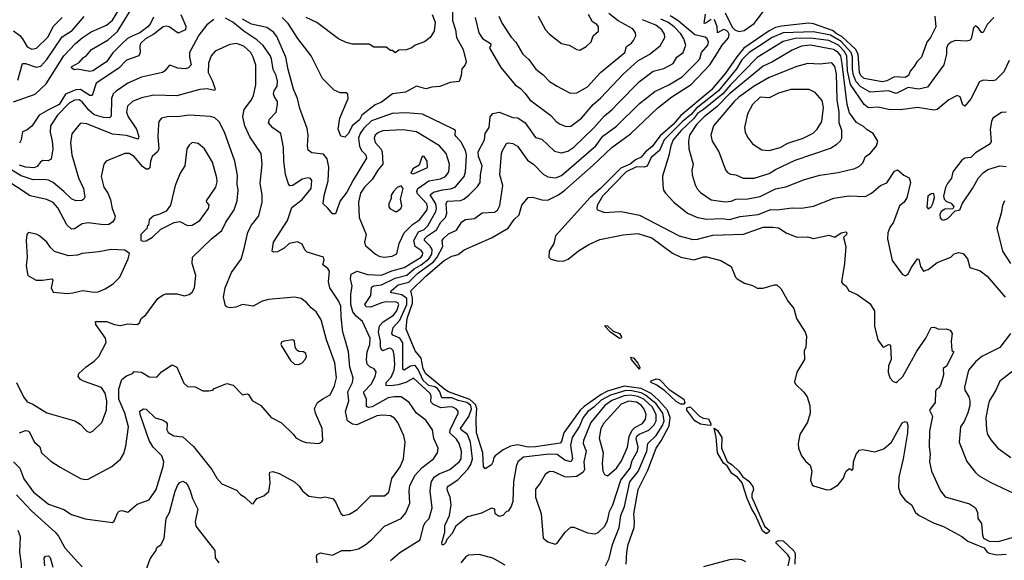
# Model space of a CAD drawing. Extents: x 1552294 to 1694791, y 811929 to 917222.
# Tile 248 of 256: x 1599336 to 1605784, y 886281 to 889821. Entities that reach past the tile are written whole.
import ezdxf

# ---------------------------------------------------------------- set-up
doc = ezdxf.new("R2010")
doc.units = 0

msp = doc.modelspace()

# ---------------------------------------------------------------- linework, layer by layer
at = {"layer": '0CON10XD'}
for points in [[(1599295, 889283.2), (1599437.1, 889332.9), (1599508.8, 889401.2), (1599625, 889584.2), (1599700.8, 889665), (1599745, 889701.8), (1599805, 889742.1), (1599905, 889784.2), (1599945, 889817.3), (1600026.1, 889955)], [(1600211.8, 889838.2), (1600193.3, 889795), (1600176.3, 889775), (1600122.2, 889735), (1600076.4, 889715), (1600043.1, 889696.9), (1600007.2, 889665), (1599947, 889603), (1599905, 889545.3), (1599815, 889485.9), (1599795, 889481.4), (1599715, 889496), (1599693.6, 889493.6), (1599676.5, 889505), (1599678.8, 889515), (1599725, 889541.2), (1599755, 889573.8), (1599774.4, 889585.6), (1599805.7, 889625), (1599915, 889688.4), (1599977.2, 889742.8), (1600115, 889969.3)], [(1602168.6, 889925), (1602171.3, 889815), (1602190, 889755), (1602197.2, 889705), (1602240.4, 889625), (1602259.4, 889545), (1602254.4, 889525.6), (1602230.7, 889499.3), (1602226.9, 889455), (1602214.3, 889415.7), (1602155, 889410), (1602087, 889383), (1602035, 889379.2), (1601995, 889368.7), (1601935, 889384.5), (1601862.7, 889347.3), (1601777.1, 889335), (1601705, 889281.1), (1601665, 889263.8), (1601576.3, 889195), (1601561.4, 889165), (1601512.4, 889125), (1601489.3, 889075), (1601465, 889050.6), (1601439, 889059), (1601421.7, 889105), (1601433.2, 889176.8), (1601486.9, 889305), (1601485, 889333.3), (1601475, 889341.4), (1601435, 889342), (1601395, 889360), (1601320, 889435), (1601245.7, 889585), (1601157.6, 889697.6), (1601095.3, 889795), (1601054.6, 889835)], [(1603955, 889865.7), (1604002.6, 889772.6), (1604020, 889755), (1604045.4, 889744.6), (1604079.3, 889750.7), (1604146, 889795), (1604238.1, 889915)], [(1599295, 889746.8), (1599336.6, 889716.6), (1599355.5, 889695.5), (1599385, 889643.1), (1599415, 889627.7), (1599446.7, 889635), (1599522.1, 889707.9), (1599554.8, 889775.2), (1599615.4, 889835)], [(1599324.7, 889425.3), (1599355.4, 889534.6), (1599375, 889534.7), (1599445, 889510.7), (1599475, 889517.3), (1599515, 889559.2), (1599615, 889709.1), (1599680.4, 889749.6), (1599759, 889841)], [(1600390.9, 889855), (1600425, 889778.6), (1600422.5, 889755), (1600375, 889732.7), (1600315, 889774.8), (1600295, 889779.5), (1600275, 889773.1), (1600215, 889726.6), (1600160.4, 889695), (1600128.2, 889665), (1600122, 889648), (1600124.6, 889605), (1600115.8, 889584.2), (1600035, 889555.4), (1599985, 889502.4), (1599836.2, 889405), (1599810, 889325), (1599795, 889324.7), (1599735, 889363.2), (1599705, 889360.7), (1599636.5, 889333.5), (1599595, 889266.6), (1599525, 889231.1), (1599463.2, 889195), (1599415, 889124.3), (1599385, 889099.2), (1599355, 889086.2), (1599346.7, 889035), (1599335, 889011.4)], [(1600607, 889823), (1600561.8, 889788.2), (1600509.6, 889720.4), (1600475, 889654.5), (1600448, 889605), (1600447.4, 889575), (1600459.4, 889525), (1600441.2, 889505), (1600420.7, 889499.3), (1600372.4, 889502.4), (1600325, 889521.2), (1600315, 889520), (1600287.5, 889485), (1600271.2, 889475), (1600132.9, 889445), (1600045, 889404.6), (1599967, 889353), (1599949.2, 889335), (1599937.2, 889305), (1599935, 889190), (1599925, 889178.5), (1599885, 889180.9), (1599825, 889197.3), (1599788, 889228), (1599745, 889283.6), (1599725.6, 889295), (1599695, 889293.2), (1599660.8, 889275), (1599583.4, 889195), (1599537.3, 889125), (1599536.5, 889085), (1599549.4, 889025), (1599552.5, 888975), (1599543.3, 888906.7), (1599523, 888897), (1599485, 888897.8), (1599470.9, 888885), (1599450.8, 888859.2), (1599429.7, 888850.3), (1599375, 888854.4), (1599335, 888867.4)], [(1601125.5, 888734.5), (1601105, 888734), (1601097.1, 888745), (1601077.6, 888807.6), (1601065.9, 888895.9), (1601064.7, 888984.7), (1601045.9, 889075), (1600995, 889112.7), (1600966.5, 889145), (1600971.1, 889168.9), (1601015.5, 889215), (1601025.3, 889265), (1601023.8, 889285), (1601004.5, 889315), (1600999.3, 889335), (1601002, 889355), (1601023.2, 889385), (1601025, 889417.5), (1601016.6, 889455), (1600995.3, 889495), (1600986.2, 889565), (1600976.8, 889586.8), (1600931, 889651), (1600889.6, 889689.6), (1600805, 889745.6), (1600732.3, 889805), (1600685, 889831.6)], [(1601540.6, 887880.6), (1601518.1, 887908.1), (1601504, 887956), (1601504.4, 888025.6), (1601513.4, 888075), (1601503.5, 888125), (1601507.5, 888155), (1601546.2, 888173.8), (1601613, 888153), (1601705, 888147.2), (1601772.8, 888177.2), (1601855, 888197.8), (1601965.2, 888265), (1601975, 888279.4), (1601975.7, 888295), (1601965, 888309.2), (1601925.2, 888335.2), (1601916.3, 888375), (1601948.1, 888431.9), (1601985, 888448), (1602008.3, 888471.7), (1602061.2, 888565), (1602066, 888585), (1602061.5, 888615), (1602025.2, 888675), (1602045, 888691.6), (1602105, 888707.2), (1602157.5, 888712.5), (1602187.5, 888725), (1602245.9, 888795), (1602254.7, 888825), (1602259.2, 888890.7), (1602261.6, 888935), (1602255.3, 888965), (1602227.8, 889017.8), (1602193.5, 889055), (1602188.5, 889065), (1602190.8, 889095), (1602178, 889105), (1601975, 889201.8), (1601865, 889210.9), (1601775, 889206.9), (1601640.6, 889159.4), (1601589.6, 889110.4), (1601565.2, 889075), (1601554.8, 889045), (1601561.8, 888991.8), (1601574.2, 888964.2), (1601602.5, 888935), (1601607.7, 888915), (1601519.1, 888770.9), (1601479.3, 888690.7), (1601434.7, 888635), (1601405, 888550), (1601385, 888550), (1601355, 888587.5), (1601322.5, 888615), (1601329.1, 888669.1), (1601356.5, 888765), (1601361.4, 888855), (1601349.5, 888909.5), (1601325, 888939.5), (1601250, 888950), (1601225, 888966.7), (1601220, 888995), (1601226.2, 889065), (1601218.9, 889108.9), (1601170.4, 889240.4), (1601155.9, 889305.9), (1601128.5, 889365), (1601093.5, 889495), (1601080, 889575), (1601021.2, 889711.2), (1600998.6, 889738.6), (1600955, 889769.2), (1600855, 889790.7), (1600794.9, 889824.9)], [(1602037.5, 889855), (1602057.3, 889805), (1602050.6, 889745), (1602025, 889704), (1601986.7, 889675), (1601925, 889653.3), (1601905, 889637.5), (1601866.4, 889623.6), (1601818.3, 889621.7), (1601795, 889603.3), (1601778.3, 889618.3), (1601765, 889620), (1601735, 889640), (1601655, 889640), (1601625, 889660), (1601515, 889661.2), (1601475, 889671.5), (1601425, 889694.6), (1601281.5, 889801.5), (1601212.2, 889835)], [(1601765, 886280), (1601825, 886331.1), (1601958.4, 886415), (1601980.4, 886505), (1601991.9, 886528.1), (1602016.9, 886555), (1602036.9, 886625), (1602024.7, 886734.7), (1602027.7, 886772.3), (1602033.2, 886796.8), (1602052.8, 886827.2), (1602082.3, 886847.7), (1602152.5, 886875), (1602213.8, 886925), (1602226.3, 886945), (1602230.2, 886995), (1602214.2, 887045), (1602195.8, 887075), (1602152.8, 887115), (1602155.5, 887135), (1602207.8, 887245), (1602208.3, 887258.3), (1602195, 887273.8), (1602173.3, 887283.3), (1602155, 887286.2), (1602095, 887278.5), (1602045, 887301.5), (1602029.2, 887319.2), (1602030.7, 887355), (1602023.1, 887373.1), (1601915, 887472.5), (1601863.8, 887446.2), (1601815, 887429.8), (1601765, 887422.4), (1601735.4, 887425.4), (1601736.6, 887445), (1601768.9, 887481.1), (1601788.1, 887525), (1601793.4, 887565), (1601789.1, 887625), (1601782.4, 887655), (1601768.5, 887668.5), (1601755, 887670), (1601715, 887653.4), (1601705, 887658.5), (1601698.8, 887678.8), (1601699.7, 887715), (1601684.9, 887775), (1601692.8, 887817.2), (1601716.7, 887843.3), (1601785, 887887.1), (1601805, 887915.4), (1601818, 887955), (1601813.8, 887965), (1601801.4, 887971.4), (1601737, 887973), (1601705, 887967.3), (1601635, 887938.4), (1601605, 887941.5), (1601597.3, 887955), (1601635.5, 888014.5), (1601640.1, 888069.9), (1601652.1, 888077.9), (1601705, 888084.3), (1601795, 888129.3), (1601871.5, 888148.5), (1601919.5, 888190.5), (1601965, 888215.3), (1602015, 888254.1), (1602034.9, 888285), (1602037.2, 888315), (1602025, 888338.4), (1601988, 888375), (1601988.1, 888385), (1602007, 888405), (1602064.6, 888445.4), (1602095, 888495.9), (1602125, 888526.5), (1602133.5, 888555), (1602128.8, 888615), (1602135, 888631.8), (1602223.3, 888636.7), (1602245.2, 888644.8), (1602280.4, 888675), (1602335, 888728.5), (1602352.3, 888755), (1602353.2, 888805), (1602365.2, 888865), (1602341.7, 888925), (1602337.7, 888955), (1602380.9, 889035), (1602383.6, 889075), (1602410, 889115), (1602418, 889185), (1602435, 889206.7), (1602475, 889216), (1602565, 889179.7), (1602597.5, 889177.5), (1602645.5, 889145), (1602715, 889050), (1602755, 889038.5), (1602839.4, 888959.4), (1602885, 888948.7), (1602925, 888960.3), (1602965, 888985.3), (1603095, 889112), (1603165, 889192), (1603216.5, 889233.5), (1603250.2, 889269.8), (1603394.8, 889415.2), (1603485, 889484.6), (1603555, 889500.3), (1603615.5, 889535), (1603639.6, 889575), (1603680.8, 889605), (1603697.5, 889655), (1603685.2, 889695), (1603665, 889729.2), (1603620.9, 889775), (1603580.8, 889805), (1603535, 889824.2)], [(1603172.9, 886245), (1603196.2, 886293.8), (1603218.9, 886385), (1603260.8, 886495), (1603272.3, 886575), (1603295.8, 886634.2), (1603332.7, 886795), (1603386.5, 886863.5), (1603442.1, 886995), (1603450.5, 887045), (1603505, 887098.1), (1603545, 887162.9), (1603555.6, 887195), (1603548, 887245), (1603505.1, 887305), (1603435, 887362.5), (1603405, 887377), (1603345, 887390.2), (1603305, 887392.2), (1603205, 887361.9), (1603145, 887330), (1603096.4, 887283.6), (1603055.6, 887255), (1603025.8, 887215), (1603001.2, 887158.8), (1602953.8, 887085), (1602943, 887035), (1602955.9, 886945), (1602946, 886925), (1602905, 886935.8), (1602855, 886973.3), (1602804.2, 886975.8), (1602635, 886955.3), (1602599.1, 886925), (1602587.9, 886895), (1602569.4, 886795), (1602566.2, 886665), (1602555, 886632.5), (1602535, 886602.5), (1602525, 886600), (1602500, 886575), (1602475, 886567.5), (1602450, 886585), (1602446.7, 886615), (1602425, 886622), (1602360.6, 886589.4), (1602269.5, 886565), (1602193.1, 886505), (1602165.8, 886454.2), (1602132.7, 886417.3), (1602124.5, 886395), (1602111.8, 886381.8), (1602103, 886383), (1602101.6, 886395), (1602120.3, 886465), (1602121.2, 886508.8), (1602150.4, 886575), (1602161.8, 886645), (1602155.6, 886695), (1602137.3, 886735), (1602134.8, 886755.2), (1602142.8, 886767.2), (1602205, 886808.1), (1602271.7, 886878.3), (1602290.9, 886909.1), (1602301.7, 886945), (1602287.3, 887055), (1602269.3, 887105), (1602226.3, 887135), (1602222.4, 887145), (1602277.8, 887222.2), (1602295, 887272.5), (1602290.4, 887295), (1602265, 887314.6), (1602206.7, 887326.7), (1602165, 887345.4), (1602101.2, 887345), (1602087.6, 887385), (1602071.4, 887405), (1602055, 887416.2), (1602015, 887426.6), (1601979.1, 887459.1), (1601945, 887530.4), (1601925, 887557.5), (1601895, 887551.2), (1601855, 887525.4), (1601845, 887533.1), (1601844.8, 887705), (1601825, 887736.1), (1601779.4, 887755), (1601772.5, 887765), (1601782.3, 887805), (1601826.6, 887853.4), (1601871.2, 887955), (1601871.2, 887995), (1601839.3, 888019.3), (1601772.2, 888032.2), (1601765.6, 888035), (1601769.2, 888045), (1601815, 888084), (1601885, 888101.8), (1601941.7, 888158.3), (1602046.4, 888235), (1602070.7, 888265), (1602107.5, 888335), (1602103.1, 888375), (1602108.8, 888385), (1602145, 888418), (1602197.2, 888442.8), (1602232.6, 888497.4), (1602255, 888512.5), (1602315, 888518.1), (1602364.5, 888555.5), (1602445, 888560), (1602466.1, 888573.9), (1602480.5, 888605), (1602500, 888735), (1602479.4, 888805), (1602491.9, 888945), (1602497.3, 888965), (1602525, 889009.4), (1602535, 889013.5), (1602565, 889009.1), (1602595, 888992.7), (1602661.2, 888901.2), (1602703.2, 888873.2), (1602765, 888809.5), (1602795, 888791.8), (1602845, 888785.3), (1602885, 888800.9), (1603109.7, 888995), (1603155, 889058.9), (1603245, 889122.9), (1603395, 889272.8), (1603495, 889350.6), (1603587.5, 889395), (1603675, 889446.4), (1603773.5, 889545), (1603789.6, 889565), (1603801.1, 889605), (1603841.3, 889655), (1603847.4, 889675), (1603838.3, 889695), (1603825, 889706.1), (1603758, 889722), (1603646.7, 889815), (1603595, 889846.9)], [(1603145, 887366.4), (1603031.8, 887288.2), (1603006, 887264), (1602898.5, 887115), (1602885, 887058.1), (1602875, 887047.5), (1602713.1, 887023.1), (1602665, 887022.1), (1602595, 887037.3), (1602550.8, 887029.2), (1602501.8, 887005), (1602450, 886965), (1602440.8, 886955), (1602435.4, 886924.6), (1602425, 886906.2), (1602385, 886880), (1602373.1, 886895), (1602369.5, 886985), (1602327.7, 887115), (1602324.5, 887204.5), (1602330.5, 887275), (1602322, 887302), (1602285, 887333.6), (1602143.2, 887383.2), (1602120.2, 887400.2), (1601995, 887501.2), (1601978.8, 887535), (1601965.3, 887605.3), (1601925, 887652), (1601866.9, 887795), (1601873.4, 887865), (1601908.4, 887965), (1601908.5, 887998.5), (1601897.3, 888045), (1601995, 888141.5), (1602115, 888244.8), (1602165, 888273.1), (1602207.2, 888282.8), (1602247, 888313), (1602425, 888392.9), (1602535, 888455.4), (1602575, 888511.9), (1602605.9, 888544.1), (1602615.5, 888575), (1602625, 888606.2), (1602665, 888655.8), (1602695, 888658.1), (1602755, 888641.5), (1602795, 888639.6), (1602865, 888673.1), (1602905.5, 888704.5), (1603092.6, 888867.4), (1603213.5, 888985), (1603335.9, 889074.1), (1603515, 889243.6), (1603606.9, 889315), (1603732.6, 889397.4), (1603855.4, 889524.6), (1603905, 889604.2), (1603936.6, 889655), (1603977.9, 889702.1), (1603981.4, 889725), (1603975, 889739.8), (1603965, 889750.5), (1603945, 889756.5), (1603905, 889733.8), (1603904.5, 889775), (1603885, 889821.2)], [(1602319.2, 889835), (1602342.9, 889735), (1602366.9, 889696.9), (1602419.2, 889665), (1602422, 889655), (1602413.3, 889635), (1602417.3, 889627.3), (1602487.2, 889507.2), (1602580, 889395), (1602615, 889370.4), (1602647.3, 889337.3), (1602676.9, 889295), (1602815, 889193.5), (1602848.9, 889155), (1602875, 889136.4), (1602915, 889121.8)], [(1602473.3, 889845), (1602496.3, 889796.3), (1602555, 889705.8), (1602584.7, 889674.7), (1602630.6, 889595), (1602671.1, 889561.1), (1602716.7, 889496.7), (1602765, 889460), (1602805, 889416.9), (1602855, 889385.7), (1602940.7, 889340.7)], [(1602730.8, 889845), (1602780, 889755), (1602806, 889725), (1602885, 889664.4), (1602935, 889654.4), (1602985, 889625.6), (1603005, 889621.4)], [(1605328.9, 889845), (1605335.7, 889775), (1605301.5, 889705), (1605277.4, 889672.6), (1605242.2, 889575), (1605210.8, 889545), (1605195, 889518.8), (1605167.3, 889482.7), (1605155.9, 889455), (1605135, 889441.6), (1605064.1, 889445.9), (1605015, 889419.5), (1604985, 889413.1), (1604865, 889435.3), (1604845.3, 889455), (1604835, 889475.6), (1604826.9, 889595), (1604808.6, 889628.6), (1604719.7, 889709.7), (1604689, 889725), (1604659.8, 889749.8), (1604535, 889794.6), (1604502.4, 889797.6), (1604325, 889778.9), (1604285, 889769.5), (1604243.1, 889746.9), (1604078.9, 889635), (1604031.4, 889578.6), (1603959, 889471), (1603865, 889360), (1603665, 889193.7), (1603615.6, 889135), (1603529.7, 889060.3), (1603475, 888987.7), (1603433.6, 888956.4), (1603405, 888920.7), (1603367.8, 888902.2), (1603334.2, 888875), (1603272.4, 888847.6), (1603138.9, 888715), (1603072.5, 888657.5), (1602845.5, 888405), (1602834.4, 888355), (1602804, 888306), (1602800.6, 888265), (1602813.6, 888253.6), (1602855, 888241.1), (1602895, 888240), (1602927, 888253), (1602995, 888306.7), (1603062.1, 888347.9), (1603135, 888381.5), (1603288.7, 888411.3), (1603385, 888420), (1603475, 888392.3), (1603611, 888291), (1603665, 888266.3), (1603752.6, 888247.4), (1603815, 888268.1), (1603835, 888268.9), (1603926.7, 888245), (1603994.5, 888204.5), (1604023.3, 888135), (1604034.2, 888124.2), (1604082.5, 888095), (1604135, 888080), (1604165, 888062.5), (1604205, 888062.9), (1604280, 888085), (1604295, 888083.8), (1604320.5, 888060.5), (1604368.8, 887975), (1604405, 887930), (1604423.2, 887863.2), (1604480.8, 887775), (1604489.5, 887749.5), (1604483.8, 887675), (1604473.9, 887653.9), (1604475.8, 887595), (1604425, 887512.5), (1604410.6, 887450.6), (1604416.7, 887435), (1604471.2, 887381.2), (1604492, 887352), (1604511.2, 887295), (1604513.4, 887245), (1604496, 887185), (1604444.1, 887105), (1604433.4, 887045), (1604435, 887014.3), (1604456.2, 886965), (1604485, 886927.1), (1604512.5, 886905), (1604522.5, 886865), (1604514.5, 886805), (1604525, 886776.2), (1604535, 886769.2), (1604622.4, 886742.4), (1604645, 886744.2), (1604695, 886774.5), (1604731.3, 886818.7), (1604742.4, 886852.4), (1604747.5, 886865), (1604765, 886880), (1604775, 886880), (1604785, 886870), (1604795, 886880), (1604796.7, 886925), (1604814.5, 886975.5), (1604835, 887002), (1604855, 887005.6), (1604935, 886991.4), (1604995, 887011.9), (1605044.5, 887055), (1605115, 887181.5), (1605135, 887190), (1605145, 887186.2), (1605152.8, 887165), (1605149.4, 887115), (1605121, 886945), (1605093.6, 886825), (1605091.1, 886755), (1605104.2, 886715), (1605135, 886673.8), (1605175, 886643.8), (1605202.7, 886595), (1605227.1, 886575), (1605325, 886523.4), (1605385, 886501.3), (1605505, 886436.2), (1605545, 886405.7), (1605596.7, 886385)], [(1602915, 889121.8), (1602945, 889124.5), (1603016.2, 889175), (1603091.1, 889265), (1603141.1, 889308.9), (1603287.1, 889465), (1603385, 889552.5), (1603457.6, 889592.4), (1603529.7, 889650.3), (1603560, 889705), (1603557.9, 889725), (1603541, 889755), (1603502, 889785), (1603415, 889821)], [(1602940.7, 889340.7), (1602985, 889342.2), (1603055, 889382.2), (1603139.5, 889475), (1603298.2, 889605), (1603310.4, 889645), (1603342.8, 889667.2), (1603356.7, 889685), (1603370.4, 889715), (1603369.1, 889735), (1603351.1, 889761.1), (1603255, 889813.3), (1603195, 889861.2)], [(1603005, 889621.4), (1603046.7, 889645), (1603078, 889675), (1603092, 889715), (1603125.7, 889745), (1603125.6, 889775), (1603115, 889790), (1603087, 889807), (1603060, 889855)], [(1603865, 889821.4), (1603825, 889796.7), (1603818.3, 889798.3), (1603827.5, 889857.5)], [(1605714.4, 889835), (1605670.6, 889789.4), (1605645, 889736), (1605635, 889736), (1605615.3, 889765.3), (1605595, 889781.2), (1605582.9, 889767.1), (1605565.8, 889695), (1605555, 889684.2), (1605535, 889680), (1605464.4, 889685.6), (1605436.3, 889673.7), (1605414.6, 889655.4), (1605405.6, 889635), (1605404.3, 889595), (1605388.1, 889525), (1605281.3, 889378.7), (1605225, 889365.9), (1605155, 889376.1), (1605075, 889338.6), (1605025, 889354), (1604905, 889346.8), (1604845, 889381.6), (1604814.5, 889414.5), (1604796.9, 889456.9), (1604790.4, 889495), (1604789.7, 889575), (1604781.2, 889605), (1604715, 889677.9), (1604645, 889719.3), (1604535, 889742.2), (1604335.8, 889735), (1604262.6, 889705), (1604174.9, 889645.1)], [(1605815.8, 889554.2), (1605780.3, 889479.7), (1605725, 889424), (1605705, 889419.5), (1605645, 889424.2), (1605622.3, 889415), (1605565, 889303.3), (1605525, 889253.8), (1605513.2, 889263.2), (1605495, 889316.7), (1605475, 889324.2), (1605420.8, 889295), (1605345, 889233.8), (1605325, 889227.5), (1605215, 889246.2), (1605105, 889229.6), (1605025, 889233.4), (1604957.4, 889247.4), (1604895, 889243.8), (1604866.8, 889265), (1604777.3, 889397.3), (1604757.3, 889485), (1604753.4, 889585), (1604736.1, 889615), (1604698.3, 889655), (1604635, 889684.5), (1604515, 889700.2), (1604415, 889697.4), (1604335, 889677.1), (1604165, 889572.6), (1603990.9, 889395), (1603939.7, 889335), (1603815, 889233.5), (1603775, 889206.1), (1603748.8, 889171.2), (1603667, 889095), (1603615.5, 889035), (1603599.8, 888995), (1603587.8, 888932.2), (1603544.5, 888795.5), (1603546.8, 888736.8), (1603553.1, 888705), (1603564.4, 888685), (1603619.4, 888625), (1603709.2, 888555), (1603775, 888524.6), (1603835, 888515.3), (1603935, 888518.4), (1603985, 888512.9), (1604055, 888531.1), (1604172, 888545), (1604255, 888578.4), (1604295, 888575.8), (1604395, 888589.2), (1604456.6, 888586.6), (1604535, 888600.9), (1604667.6, 888652.4), (1604765, 888667.1), (1604875, 888662.7), (1604914.3, 888685), (1604974, 888735), (1605015, 888753.1), (1605065, 888828.8), (1605085, 888837.5), (1605125, 888802.5), (1605160, 888785), (1605170, 888755), (1605146.2, 888655), (1605128.5, 888625), (1605097.9, 888602.1), (1605059.2, 888495), (1605035, 888460.8), (1605020, 888425), (1605018.8, 888385), (1605050, 888245), (1605115.6, 888155), (1605135, 888143.5), (1605155, 888155.6), (1605173.6, 888196.4), (1605215, 888254), (1605225, 888253.8), (1605235.5, 888205), (1605254.3, 888174.3), (1605285, 888184.3), (1605301.7, 888198.3), (1605345, 888231.9), (1605433.7, 888266.3), (1605455, 888287.8), (1605485.8, 888295.8), (1605515, 888290), (1605542.5, 888255), (1605557.3, 888197.3), (1605625, 888176.9), (1605671.8, 888141.8), (1605789.5, 888005)], [(1599335, 887115.3), (1599375, 887131.8), (1599396.8, 887126.8), (1599433.1, 887055), (1599469.2, 887025), (1599479.2, 886985), (1599540.9, 886930.9), (1599600.6, 886890.6), (1599735, 886817.3), (1599765, 886809.4), (1599785, 886812), (1599938.8, 886895), (1599996.6, 886943.4), (1600018.7, 886981.3), (1600032.4, 887027.6), (1600048.2, 887155), (1600025.8, 887245), (1599985.8, 887335), (1599985.9, 887404.1), (1600004.6, 887465.4), (1600035, 887488.9), (1600074, 887505), (1600085, 887517.1), (1600135, 887513.5), (1600185, 887482), (1600235, 887480), (1600266, 887515), (1600335, 887560), (1600365, 887546.2), (1600411.7, 887441.7), (1600435, 887418), (1600485, 887416), (1600535, 887391.2), (1600575, 887391.2), (1600600, 887395), (1600610, 887405), (1600691.7, 887438.3), (1600735, 887426.7), (1600794.3, 887364.3), (1600825, 887371.4), (1600835, 887367.5), (1600857.9, 887327.9), (1600914.5, 887294.5), (1600984, 887215), (1601050.3, 887180.3), (1601130, 887105), (1601145, 887083.8), (1601185, 887060), (1601213, 887053), (1601295, 887046.2), (1601313.9, 887056.1), (1601321.7, 887068.3), (1601318, 887145), (1601274.4, 887245), (1601267.8, 887275), (1601286.3, 887313.7), (1601321.7, 887338.3), (1601369.6, 887365), (1601397.4, 887422.6), (1601410.3, 887475), (1601400.2, 887575), (1601346, 887725), (1601311.1, 887855), (1601277.8, 887907.8), (1601244.3, 887935), (1601215, 887970), (1601180, 887995), (1601135, 888003.5), (1600965, 887987.7), (1600923.2, 887976.8), (1600865, 887946), (1600795, 887956.7), (1600751.7, 887938.3), (1600715, 887933.3), (1600695, 887937.5), (1600685, 887946.7), (1600670.5, 888005), (1600682.5, 888065), (1600723.1, 888165), (1600786.4, 888253.6), (1600807.1, 888322.9), (1600829.4, 888430.6), (1600854.4, 888475), (1600902.4, 888537.6), (1600923.6, 888625), (1600924, 888675), (1600911.9, 888748.1), (1600923.3, 888875), (1600916.7, 888945), (1600844, 889054), (1600811.5, 889125), (1600796.8, 889185), (1600806.6, 889233.4), (1600854.5, 889295), (1600866.4, 889325), (1600881.9, 889395), (1600882, 889522), (1600866, 889576), (1600849.6, 889605), (1600805, 889647.3), (1600755, 889663.9), (1600711.5, 889658.5), (1600616.2, 889613.8), (1600589.6, 889585), (1600573.7, 889536.3), (1600571.1, 889475), (1600598.2, 889418.2), (1600615.8, 889365), (1600612.5, 889357.5), (1600565, 889367.6), (1600515.3, 889364.7), (1600365, 889322.1), (1600215, 889325.9), (1600135, 889309.3), (1600074.1, 889285.9), (1600043.2, 889255), (1600035.3, 889215), (1600046.5, 889185), (1600100.8, 889105), (1600117.3, 889055), (1600112.1, 889037.9), (1600035, 889063.5), (1599945, 889070.8), (1599775, 889140), (1599735, 889142.5), (1599677.4, 889072.6), (1599668, 889015), (1599677.9, 888935), (1599722.4, 888785), (1599754.6, 888715), (1599761.8, 888658.2), (1599755.4, 888644.6), (1599742.7, 888637.3), (1599705, 888634.5), (1599675, 888647.5), (1599626, 888696), (1599555, 888753.7), (1599525, 888770.5), (1599495.2, 888775.2), (1599425, 888771.6), (1599345, 888798.5), (1599285, 888836.3)], [(1604174.9, 889645.1), (1604113.8, 889606.2), (1604065, 889557.6), (1604030.2, 889499.8), (1603912.4, 889355), (1603765, 889238.7), (1603735, 889202), (1603676.7, 889153.3), (1603556.2, 889035), (1603526.4, 888963.6), (1603470.6, 888919.4), (1603445, 888862.5), (1603425, 888854.4), (1603375, 888858), (1603306.7, 888825), (1603153.1, 888665), (1603118.7, 888605), (1603114.5, 888585), (1603119.2, 888575), (1603165, 888558.9), (1603231.9, 888561.9), (1603275.3, 888565.3), (1603395, 888540.5), (1603654.9, 888404.9), (1603745, 888382.2), (1603775, 888383.4), (1603875, 888410.7), (1604075, 888416.6), (1604205, 888462.5), (1604267, 888463), (1604305, 888458.2), (1604355.4, 888425.4), (1604425, 888397.9), (1604495, 888400), (1604535, 888388.6), (1604635, 888410), (1604675, 888396.7), (1604715, 888426), (1604745, 888431.2), (1604753.3, 888425), (1604750, 888415), (1604731.2, 888395), (1604746.7, 888336.7), (1604737.5, 888225), (1604717.5, 888105), (1604723.6, 888093.6), (1604748.8, 888075), (1604766.7, 888045), (1604820.5, 888020.5), (1604902.7, 887962.7), (1604933.3, 887915), (1604934.1, 887814.1), (1604956, 887725), (1604989.3, 887679.3), (1604995, 887676.7), (1605025, 887693.3), (1605035, 887692.5), (1605038, 887685), (1605043.8, 887595), (1605026.2, 887555), (1605022.9, 887512.9), (1605034.4, 887475), (1605055, 887452), (1605075, 887446), (1605085, 887450.8), (1605119.1, 887485), (1605209.9, 887650.1), (1605270.9, 887735), (1605304, 887806), (1605325, 887806.8), (1605355, 887794), (1605403.6, 887796.4), (1605428.9, 887788.9), (1605443.3, 887765), (1605436.4, 887716.4), (1605440, 887655), (1605452.5, 887645), (1605405, 887551.2), (1605383, 887537), (1605385.6, 887495.6), (1605375.6, 887455.6), (1605365, 887426.7), (1605355, 887411.2), (1605338.8, 887401.2), (1605334, 887386), (1605331.2, 887315), (1605293.3, 887265), (1605313.5, 887225), (1605293.3, 887126.7), (1605291.8, 887025), (1605298.5, 886975), (1605294.4, 886925), (1605307.5, 886865), (1605366, 886735), (1605397, 886697), (1605555, 886650.9), (1605595.8, 886625), (1605608.8, 886595), (1605610, 886555), (1605635, 886522.5), (1605641.5, 886445), (1605648.5, 886425), (1605685, 886406.3), (1605745, 886404.3), (1605835, 886429.5)], [(1603955, 888627.6), (1603995, 888633.5), (1604025, 888644.7), (1604105, 888648.8), (1604185, 888663.5), (1604285, 888712.4), (1604353, 888727), (1604475, 888775.4), (1604575, 888803.8), (1604695, 888820.4), (1604805, 888846.5), (1604835, 888861.1), (1604857.3, 888882.7), (1604874.4, 888925), (1604904.7, 888945.3), (1604947.5, 888995), (1604955.9, 889025.9), (1604925, 889075.7), (1604885, 889100), (1604862.1, 889122.1), (1604815, 889147.3), (1604770.3, 889210.3), (1604755.2, 889265), (1604721.2, 889531.2), (1604713.1, 889585), (1604695, 889607.1), (1604665, 889626.6), (1604515, 889653.8), (1604455, 889647.8), (1604395, 889621.8), (1604265, 889544.3), (1604205, 889516.1), (1603985, 889336.3), (1603900.5, 889249.5), (1603818.8, 889185), (1603768.1, 889135), (1603721.6, 889065), (1603715.4, 889025), (1603717.7, 888975), (1603746.2, 888875), (1603738.5, 888835), (1603740.4, 888805), (1603759.1, 888739.1), (1603772.7, 888712.7), (1603795, 888690), (1603865, 888642.1), (1603955, 888627.6)], [(1604072.7, 888782.7), (1604145, 888783.4), (1604245, 888814), (1604285, 888840.6), (1604415, 888902), (1604645, 888978.8), (1604688.1, 889005), (1604712.1, 889027.9), (1604719.1, 889045), (1604720, 889095), (1604701.7, 889145), (1604701.4, 889215), (1604689.8, 889295), (1604685, 889466), (1604674.2, 889515), (1604655, 889539.1), (1604575, 889530.4), (1604497, 889533), (1604425, 889514.6), (1604245, 889441.9), (1604145.3, 889385), (1604045, 889314.4), (1604013.8, 889285), (1603880, 889125), (1603862.7, 889065), (1603870.5, 889025), (1603913.5, 888955), (1603958.3, 888838.3), (1603970.9, 888820.9), (1603990.2, 888810.2), (1604025.3, 888805.3), (1604072.7, 888782.7)], [(1604245, 888964.5), (1604315, 888984.6), (1604367.1, 889012.9), (1604467.5, 889045), (1604531.2, 889078.8), (1604557.3, 889105), (1604589.2, 889155), (1604600, 889245), (1604591.4, 889291.4), (1604545, 889344.5), (1604505, 889363.8), (1604385, 889364.6), (1604305, 889339.1), (1604245, 889308.2), (1604185, 889312.9), (1604133.8, 889265), (1604101.5, 889205), (1604081.5, 889115), (1604087.8, 889085), (1604101.4, 889051.4), (1604135, 889007.1), (1604195, 888969.2), (1604245, 888964.5)], [(1599316, 887445), (1599360.3, 887350.3), (1599385, 887318.8), (1599423.1, 887303.1), (1599515, 887246.9), (1599696.7, 887195), (1599731.7, 887171.7), (1599775, 887126.7), (1599795, 887118.8), (1599815, 887126.7), (1599875, 887183.3), (1599905.4, 887265), (1599907.1, 887325), (1599897.1, 887375), (1599871.7, 887411.7), (1599753.3, 887455), (1599735.6, 887465.6), (1599720, 887485), (1599723.3, 887505), (1599772.3, 887547.7), (1599824.3, 887585), (1599854.2, 887615), (1599902.7, 887707.3), (1599898.9, 887735), (1599834.6, 887825), (1599833.8, 887845), (1599905, 887845.4), (1599956.7, 887825), (1599995, 887819.1), (1600045, 887829.5), (1600105, 887826), (1600120, 887835), (1600131.2, 887865), (1600161.3, 887888.7), (1600240, 887995), (1600275, 888020), (1600296.1, 888026.1), (1600365, 888026), (1600415, 888012), (1600445, 888022), (1600465, 888036.2), (1600480.8, 888065), (1600489.5, 888145), (1600465.4, 888225), (1600467.5, 888265), (1600593.4, 888385), (1600660, 888440), (1600686.5, 888495), (1600715, 888535.7), (1600741.8, 888575), (1600760.6, 888635), (1600766.2, 888705), (1600760.4, 888745), (1600762.3, 888802.3), (1600745, 888893.8), (1600677.9, 889085), (1600642.4, 889152.4), (1600615, 889178.1), (1600585, 889186.5), (1600445, 889194.7), (1600385, 889186), (1600305, 889184.5), (1600264, 889175), (1600247.5, 889155), (1600244.4, 889135.6), (1600240.9, 889055), (1600247.6, 888975), (1600237.9, 888955), (1600203.9, 888925), (1600191.9, 888895), (1600188.1, 888851.9), (1600178.5, 888841.5), (1600165, 888843.1), (1600139.7, 888859.7), (1600085, 888924.4), (1600052.5, 888945), (1600025.6, 888944.4), (1599918.6, 888901.4), (1599903.3, 888895), (1599886.7, 888875), (1599869.4, 888795), (1599886.7, 888725), (1599914.4, 888685), (1599931.4, 888641.4), (1599941.8, 888585), (1599960.9, 888535), (1599957.5, 888515), (1599945, 888495.7), (1599919.2, 888480.8), (1599885, 888477.6), (1599785, 888490.3), (1599745, 888483.5), (1599695, 888451.5), (1599675, 888450), (1599645, 888476.9), (1599585, 888588.1), (1599554.7, 888624.7), (1599515, 888643.6), (1599405, 888666.7), (1599225, 888785.3)], [(1605795, 889215.5), (1605765, 889212.2), (1605709.4, 889175), (1605699.4, 889155), (1605691.4, 889105), (1605698.3, 889021.7), (1605685, 889003.3), (1605595, 888950), (1605565, 888919.2), (1605525, 888914.5), (1605505, 888901.4), (1605447.5, 888825), (1605437.4, 888782.6), (1605411.1, 888748.9), (1605398.5, 888721.5), (1605385.6, 888665), (1605389.5, 888645), (1605405, 888630), (1605435, 888620), (1605453.3, 888595), (1605446.7, 888583.3), (1605395, 888579.1), (1605370.7, 888565), (1605362.1, 888545), (1605363.6, 888523.6), (1605371.5, 888511.5), (1605385, 888508.6), (1605415, 888518.1), (1605461.7, 888568.3), (1605485, 888572.9), (1605495, 888581.2), (1605506.9, 888615), (1605574.8, 888715.2), (1605615, 888784.4), (1605645, 888818.6), (1605675, 888840.8), (1605755, 888864), (1605795, 888858.8)], [(1601725, 888266.4), (1601775, 888272.9), (1601805, 888288), (1601820.3, 888355), (1601853.2, 888425), (1601909.5, 888480.5), (1601955, 888511.1), (1602004.1, 888575), (1602007, 888595), (1602001.7, 888615), (1601940.7, 888680.7), (1601937.8, 888695), (1601944, 888716), (1602015, 888764.8), (1602091.1, 888778.9), (1602125.2, 888794.8), (1602145.8, 888825), (1602150.6, 888875), (1602128, 888945), (1602085.4, 888995), (1601935, 889086.4), (1601845, 889099.7), (1601715, 889093.1), (1601685, 889081.3), (1601663.5, 889065), (1601657.1, 889045), (1601665, 889015.8), (1601703.1, 888973.1), (1601710.9, 888955), (1601714.3, 888875), (1601680.8, 888835), (1601644.8, 888775.2), (1601595, 888723.5), (1601568.4, 888685), (1601553.9, 888625), (1601560, 888525), (1601604.4, 888415), (1601594.2, 888365), (1601601.7, 888341.7), (1601665.8, 888285), (1601695, 888270.5), (1601725, 888266.4)], [(1600145, 888370), (1600165, 888372.5), (1600205, 888396.7), (1600260.8, 888449.2), (1600346.8, 888493.2), (1600385, 888498.6), (1600435, 888474.2), (1600465, 888476), (1600515, 888506), (1600572.2, 888585), (1600578.1, 888608.1), (1600561.2, 888625), (1600560, 888635), (1600621.6, 888725), (1600628.8, 888758.8), (1600626.9, 888785), (1600597.8, 888887.8), (1600547.1, 888975), (1600505, 889009.2), (1600465, 889015.7), (1600445, 888998.8), (1600430, 888975), (1600417.5, 888865), (1600387.1, 888815), (1600354.5, 888735.5), (1600323.6, 888606.4), (1600295, 888567.5), (1600255, 888547.5), (1600213.8, 888536.2), (1600185, 888510), (1600180, 888475), (1600171.7, 888468.3), (1600170, 888455), (1600130, 888415), (1600130, 888375), (1600145, 888370)], [(1601915, 888812.5), (1602007, 888853), (1602005.4, 888895), (1601985, 888924.3), (1601975, 888927.1), (1601969.1, 888920.9), (1601951.1, 888868.9), (1601911.4, 888845), (1601897.5, 888815), (1601915, 888812.5)], [(1599295.3, 886925.3), (1599336.5, 886885), (1599364, 886815), (1599427, 886727), (1599465, 886697.5), (1599525, 886648.8), (1599624.7, 886614.7), (1599675, 886580.5), (1599765, 886552.7), (1599945, 886528.8), (1599955, 886536.7), (1599978, 886595), (1599986.8, 886603.2), (1600005, 886606.2), (1600045, 886597.1), (1600105, 886647.5), (1600185, 886678), (1600229.5, 886745), (1600276.7, 886895), (1600279.1, 886925), (1600266.5, 886965), (1600210.7, 887020.7), (1600183.1, 887065), (1600124.2, 887235.8), (1600123, 887257), (1600146.2, 887273.8), (1600165, 887270.8), (1600224.2, 887214.2), (1600275, 887199.4), (1600295.6, 887185.6), (1600302.5, 887175), (1600300, 887135), (1600308.2, 887118.2), (1600345, 887096.2), (1600405, 887089.4), (1600475, 887026.1), (1600593.8, 886875), (1600627.8, 886817.8), (1600660.9, 886780.9), (1600755, 886740), (1600781.4, 886711.4), (1600810, 886695), (1600855, 886653.3), (1600865, 886650), (1600890, 886685), (1600935, 886702.5), (1600968.3, 886731.7), (1600977.3, 886787.3), (1600971.7, 886848.3), (1600975, 886857.5), (1600995, 886862), (1601035, 886850), (1601135, 886795.7), (1601166, 886766), (1601187.5, 886735), (1601230, 886700), (1601305, 886689.2), (1601335, 886696.9), (1601386.2, 886685), (1601405, 886663.8), (1601438.3, 886588.3), (1601454.6, 886574.6), (1601495, 886583.3), (1601546.5, 886613.5), (1601635, 886702.1), (1601725, 886703.3), (1601753, 886727), (1601773.4, 886816.6), (1601827.1, 886892.9), (1601848.8, 886945), (1601860.3, 887055), (1601851.3, 887095), (1601812.8, 887182.8), (1601791.2, 887211.2), (1601765, 887226.9), (1601715, 887231.8), (1601675, 887226.5), (1601545, 887168.7), (1601515, 887173.1), (1601483.5, 887195), (1601470.4, 887255), (1601492.2, 887325), (1601485.2, 887385), (1601516, 887445), (1601520.9, 887475), (1601498.3, 887545), (1601490, 887645), (1601471.7, 887708.3), (1601453.1, 887775), (1601440.5, 887875), (1601439.3, 887945), (1601425, 887980.5), (1601366.7, 888065), (1601358.9, 888105), (1601364.2, 888175), (1601355, 888191.2), (1601321.2, 888215), (1601330.7, 888249.3), (1601326.2, 888265), (1601219.2, 888299.2), (1601204.3, 888314.3), (1601185, 888351.2), (1601155.6, 888365.6), (1601101.2, 888355), (1601069.2, 888325), (1601025, 888300), (1600999.3, 888299.3), (1600990, 888305), (1600998.1, 888365), (1601090, 888505), (1601117.9, 888592.1), (1601185, 888642.5), (1601245, 888716.2), (1601248.6, 888768.6), (1601240.9, 888780.9), (1601226.3, 888786.3), (1601185, 888777.5), (1601125.5, 888734.5)], [(1601805, 888564), (1601832.5, 888585), (1601838, 888602), (1601830, 888645), (1601846.7, 888715), (1601835, 888733.8), (1601808.3, 888721.7), (1601783.3, 888695), (1601768.3, 888671.7), (1601769.3, 888650.7), (1601753.8, 888615), (1601753.8, 888595), (1601760, 888585), (1601795, 888564), (1601805, 888564)], [(1605285, 888583.1), (1605305, 888594.5), (1605315, 888617.5), (1605326.9, 888656.9), (1605322.5, 888682.5), (1605305, 888680), (1605281.9, 888665), (1605276, 888595), (1605285, 888583.1)], [(1605785.8, 888634.2), (1605771.4, 888605), (1605764, 888555), (1605735.8, 888455), (1605771.4, 888305), (1605824.7, 888224.7)], [(1599652.5, 888027.5), (1599685, 888032.2), (1599747.3, 888047.3), (1599825, 888035.8), (1599850.3, 888039.7), (1599895, 888058), (1599948.7, 888091.3), (1599992.5, 888135), (1600046.7, 888255), (1600055, 888290), (1600025, 888312.5), (1599936.1, 888316.1), (1599855, 888300), (1599745, 888289.4), (1599715, 888278.1), (1599655, 888275.6), (1599565, 888303.3), (1599538.7, 888328.7), (1599513.8, 888365), (1599466.7, 888405), (1599445, 888416), (1599395, 888426.7), (1599382.5, 888415), (1599378, 888375), (1599384.2, 888265), (1599378.3, 888208.3), (1599390, 888145), (1599444.4, 888114.4), (1599485.5, 888114.5), (1599547.5, 888125), (1599554, 888115), (1599542.7, 888065), (1599555, 888035.7), (1599652.5, 888027.5)], [(1601285, 886264), (1601279.4, 886305), (1601285, 886318), (1601305, 886329.4), (1601385, 886313.8), (1601445, 886345.6), (1601504.2, 886344.2), (1601553.9, 886356.1), (1601598.3, 886381.7), (1601639.2, 886415), (1601726, 886504), (1601835.2, 886554.8), (1601865, 886591.9), (1601891.5, 886655), (1601886.5, 886735), (1601891.2, 886771.2), (1601925, 886838.8), (1601970.9, 886889.1), (1602045.8, 886944.3), (1602071.5, 886985), (1602076.5, 887015), (1602048.8, 887078.8), (1602040, 887135), (1601995, 887198.1), (1601934.1, 887244.1), (1601885.6, 887315), (1601835, 887350.8), (1601788.2, 887351.8), (1601749.2, 887345), (1601645, 887284.8), (1601620.9, 887280.9), (1601607.9, 887287.9), (1601606.8, 887335), (1601588.9, 887375), (1601590.7, 887385), (1601637.3, 887435), (1601663.3, 887485), (1601670.5, 887515), (1601658.1, 887535), (1601628.3, 887548.2), (1601612.2, 887565), (1601607.1, 887595), (1601612.6, 887645), (1601628.9, 887695), (1601631.1, 887735), (1601581.1, 887845), (1601540.6, 887880.6)], [(1603265, 887733.6), (1603205, 887774.6), (1603168.8, 887815), (1603170.5, 887819.5), (1603185, 887815.5), (1603221.8, 887781.8), (1603264.4, 887765), (1603276.9, 887745), (1603274.2, 887735.8), (1603265, 887733.6)], [(1605824.6, 887765.4), (1605755, 887674.3), (1605637.5, 887615), (1605598.1, 887581.9), (1605550, 887525), (1605522.3, 887415), (1605525.4, 887395), (1605551.1, 887351.1), (1605558.1, 887325), (1605557.3, 887295), (1605544.1, 887245.9), (1605520.7, 887189.3), (1605497.3, 887155), (1605488.9, 887055), (1605538.3, 886928.3), (1605595.7, 886855), (1605619.4, 886835), (1605695, 886790), (1605845, 886720.8)], [(1601165, 887563.8), (1601185, 887573.8), (1601206, 887595), (1601214.2, 887615), (1601209.2, 887635), (1601195.3, 887645.3), (1601165, 887649.1), (1601149.9, 887659.9), (1601139.5, 887679.5), (1601135.5, 887715.5), (1601125, 887724), (1601065, 887716.2), (1601050.7, 887709.3), (1601046.7, 887695), (1601051.2, 887685), (1601109.5, 887589.5), (1601136.1, 887566.1), (1601165, 887563.8)], [(1603395, 887532.9), (1603343.5, 887595), (1603338.3, 887611.7), (1603355, 887607.5), (1603385, 887571.4), (1603397.3, 887545), (1603395, 887532.9)], [(1605898, 887565), (1605755.4, 887454.6), (1605729.1, 887395), (1605685, 887322), (1605677.1, 887295), (1605662.5, 887215), (1605666.4, 887135), (1605673.6, 887105), (1605695, 887070), (1605742, 887015), (1605826.2, 886955)], [(1603685, 887302.3), (1603665, 887303.9), (1603635, 887321.6), (1603560.6, 887390.6), (1603507.8, 887427.8), (1603470.6, 887445), (1603468, 887455), (1603505, 887469.2), (1603525, 887465.4), (1603589.7, 887399.7), (1603685, 887336.1), (1603692, 887315), (1603685, 887302.3)], [(1602843, 886387), (1602855, 886392.5), (1602907.8, 886465), (1602945, 886497.5), (1602965, 886497.8), (1603055, 886461.5), (1603105, 886454.4), (1603125, 886463.1), (1603165, 886502.5), (1603185, 886538.6), (1603199, 886601), (1603219.8, 886645), (1603273.7, 886805), (1603334.1, 886885), (1603347.9, 886935), (1603381, 886995), (1603387.2, 887025), (1603372.5, 887075), (1603376.4, 887093.6), (1603392.4, 887107.6), (1603455, 887133.6), (1603491.4, 887168.6), (1603505, 887193.8), (1603504.9, 887235), (1603477.8, 887285), (1603423.4, 887335), (1603385, 887353.9), (1603335, 887362.1), (1603295, 887357.9), (1603213.7, 887326.3), (1603168.5, 887295), (1603076.6, 887183.4), (1603028.7, 887065), (1603026.5, 887045), (1603045.7, 886995), (1603029.4, 886925), (1603034.1, 886875), (1603025, 886857.5), (1602985, 886829.1), (1602925.3, 886824.7), (1602905, 886828.4), (1602835, 886860.8), (1602805, 886862.7), (1602776.5, 886843.5), (1602745, 886785.8), (1602714, 886746), (1602712.9, 886695), (1602751.5, 886585), (1602764.2, 886425), (1602795, 886402.5), (1602843, 886387)], [(1603307.8, 886255), (1603312.2, 886335), (1603321.5, 886385), (1603359.2, 886495), (1603362.7, 886535), (1603358.1, 886585), (1603386, 886744), (1603449.2, 886870.8), (1603504.1, 887015), (1603536.9, 887063.1), (1603588.8, 887161.2), (1603596.3, 887216.3), (1603579, 887265), (1603520.2, 887330.2), (1603472.2, 887372.2), (1603406.8, 887406.8), (1603295, 887420.5), (1603185, 887387.6), (1603145, 887366.4)], [(1603185, 886834.4), (1603245, 886883.8), (1603278.1, 886931.9), (1603317.2, 887022.8), (1603327.9, 887092.1), (1603346.7, 887133.3), (1603365, 887151), (1603413.7, 887176.3), (1603434.8, 887205), (1603437.6, 887235), (1603425, 887270.7), (1603405, 887296.7), (1603375, 887316.2), (1603325, 887323.8), (1603275, 887304.4), (1603161, 887179), (1603140.7, 887145), (1603131.1, 887081.1), (1603156.7, 886985), (1603150.8, 886915), (1603154.6, 886865), (1603165, 886842.5), (1603185, 886834.4)], [(1603855, 887162.7), (1603795, 887173), (1603756.4, 887195), (1603703.9, 887265), (1603705, 887280), (1603725.7, 887285.7), (1603786.9, 887225), (1603812.3, 887212.3), (1603847.7, 887207.7), (1603861.3, 887175), (1603862, 887165), (1603855, 887162.7)], [(1604225, 886453.8), (1604199.3, 886475), (1604151.7, 886581.7), (1604130.4, 886615), (1604100.4, 886685), (1604067.4, 886787.4), (1604036.4, 886826.4), (1603999.8, 886849.8), (1603969.9, 886899.9), (1603945, 886917.8), (1603906.2, 886985), (1603897.6, 887087.6), (1603883.4, 887146.6), (1603905, 887131.9), (1603933.2, 887085), (1603932.1, 887015), (1603968.8, 886928.8), (1604004, 886905), (1604045.3, 886865), (1604068.8, 886828.8), (1604110.1, 886800.1), (1604138.1, 886765), (1604141.8, 886745), (1604129.5, 886715), (1604131.2, 886695), (1604213.7, 886503.7), (1604246.2, 886476.2), (1604240.8, 886465), (1604225, 886453.8)], [(1600160, 886205), (1600190.4, 886289.6), (1600227.7, 886342.3), (1600234.5, 886365.5), (1600263.3, 886385), (1600281.9, 886425), (1600294.6, 886555), (1600317.5, 886595), (1600355, 886733.3), (1600372.5, 886775), (1600385, 886791.2), (1600405, 886799.2), (1600425, 886789.2), (1600434.2, 886775), (1600453.3, 886735), (1600467.3, 886685), (1600503.6, 886615), (1600484.6, 886535), (1600490.8, 886505), (1600614.4, 886344.4), (1600616.3, 886296.3), (1600640.8, 886265)], [(1599315, 886710.5), (1599414, 886605), (1599568.8, 886465), (1599589.7, 886439.7), (1599632.7, 886362.7), (1599693.1, 886295), (1599745, 886238.6)], [(1599304.2, 886145.8), (1599343.9, 886166.1), (1599350.4, 886189.6), (1599349.1, 886255), (1599337, 886335), (1599341.6, 886435), (1599327.1, 886477.1)], [(1604368, 886245), (1604378.9, 886295), (1604366.7, 886316.7), (1604287.5, 886395), (1604292.7, 886405), (1604305, 886409.6), (1604335, 886408.2), (1604405, 886342.7), (1604414, 886325), (1604412.5, 886255)], [(1605596.7, 886385), (1605652.1, 886362.1), (1605671.4, 886335), (1605685, 886326.9), (1605735, 886317.5), (1605795, 886321.5)], [(1599500.6, 886245), (1599496.7, 886295), (1599505, 886307.5), (1599525, 886310), (1599535, 886298.8), (1599552.3, 886235)], [(1602515, 886248.6), (1602435, 886294.2), (1602345, 886319.2), (1602275, 886314.2), (1602255, 886302.5), (1602224, 886265)], [(1604091, 886271), (1604065, 886284.5), (1604025, 886289.4), (1603985, 886284.3), (1603815, 886238)]]:
    msp.add_lwpolyline(points, dxfattribs=at)

doc.saveas('drawing.dxf')
